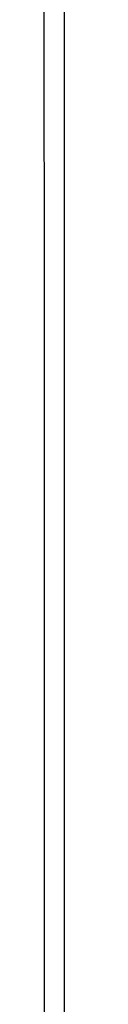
# Model space of a CAD drawing. Header units: millimetres. Extents: x -394.9 to -362.9, y -54.6 to -22.5.
# Tile 155 of 256: x -378.9002216 to -378.9001494, y -54.2494672 to -54.2477081. Entities that reach past the tile are written whole.
import ezdxf

# ---------------------------------------------------------------- set-up
doc = ezdxf.new("R2010")
doc.units = ezdxf.units.MM
doc.header["$MEASUREMENT"] = 0

msp = doc.modelspace()

# ---------------------------------------------------------------- linework, layer by layer
msp.add_rational_spline([(-378.9002216, -54.2448128, 40.3), (-378.9002037, -54.3948087, 40.3), (-378.9001858, -54.5447971, 40.3)], [1, 1.00002467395, 1.0000493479], degree=2)
for points in [[(-378.9002216, -54.2448128, 3.8026529), (-378.9002037, -54.3948132, 3.8026529), (-378.9001858, -54.5448137, 3.8026529)], [(-378.9002216, -54.2448128, 18.8856579), (-378.9002037, -54.3948132, 18.8856579), (-378.9001858, -54.5448135, 18.8856579)], [(-378.9002216, -54.2448128, 37.3993182), (-378.9002037, -54.3948127, 37.3993182), (-378.9001858, -54.5448126, 37.3993182)], [(-378.9002216, -54.2448128, 22.3163132), (-378.9002037, -54.3948127, 22.3163132), (-378.9001858, -54.5448126, 22.3163132)], [(-378.9001858, -54.2448128, 37.3993182), (-378.9001676, -54.3948127, 37.3993182), (-378.9001494, -54.5448126, 37.3993182)], [(-378.9001858, -54.2448128, 22.3163132), (-378.9001676, -54.3948127, 22.3163132), (-378.9001494, -54.5448126, 22.3163132)]]:
    msp.add_open_spline(points, degree=2)

doc.saveas('drawing.dxf')
